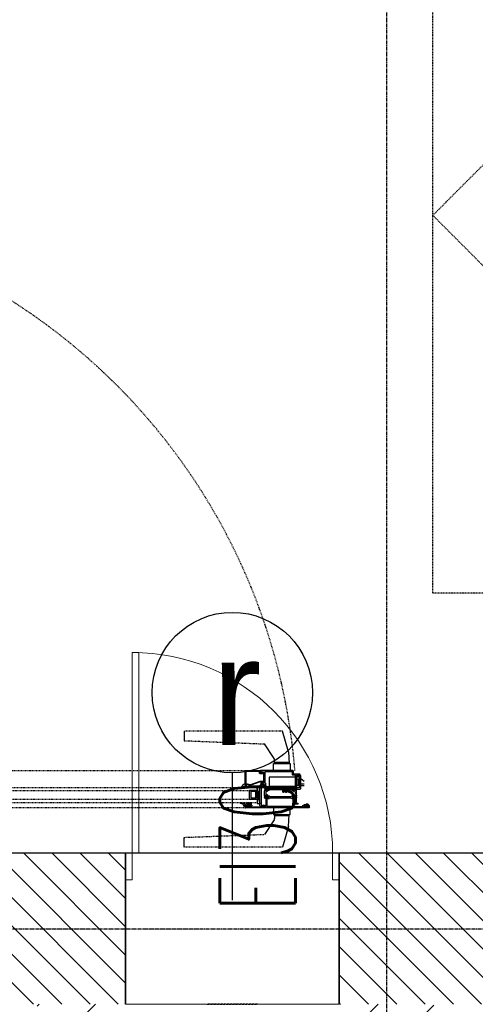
# Model space of a CAD drawing. Header units: millimetres. Extents: x 69081 to 158617, y -37521 to -9534.
# Tile 88 of 256: x 113775 to 113847, y -20561 to -20404. Entities that reach past the tile are written whole.
import ezdxf
from ezdxf.lldxf.tags import DXFTag

# ---------------------------------------------------------------- set-up
doc = ezdxf.new("R2010")
doc.units = ezdxf.units.MM
for name, pattern in [('DO', [0.8, 0.6, -0.1, 0, -0.1]), ('DP', [0.5, 0.3, -0.2]), ('KRE-SR', [0.2, 0.12, -0.08]), ('MP', [0.25, 0.15, -0.1])]:
    doc.linetypes.add(name, pattern=pattern)
for name, color, linetype in [('_A-opisy', 51, 'Continuous'), ('A-----SZ', 8, 'Continuous'), ('A-OSI', 8, 'DO'), ('A-SCI', 7, 'Continuous'), ('B-widok', 9, 'Continuous'), ('BA_drz', 7, 'Continuous'), ('JS_p.poż.', 240, 'Continuous'), ('JS_PODCIĄGI', 1, 'DP'), ('R-----OP', 1, 'Continuous'), ('RI-PROFILE', 8, 'Continuous')]:
    doc.layers.add(name, color=color, linetype=linetype)
for name, color, linetype, lineweight in [('_A-stolarka', 72, 'Continuous', 9), ('_A-ściany', 141, 'Continuous', 35), ('A-DRZ-SY', 7, 'Continuous', 25)]:
    doc.layers.add(name, color=color, linetype=linetype, lineweight=lineweight)
doc.styles.add('Opisowy', font='arial.ttf')
doc.styles.add('ROMANS', font='romans.shx', dxfattribs={"height": 1})
doc.styles.add('SŁAWKA', font='simplex.shx', dxfattribs={"height": 12.5})
tags = doc.linetypes.add('KRE-DR', pattern=[0.1, 0.06, -0.04]).pattern_tags.tags
tags[6:7] = [DXFTag(74, 4), DXFTag(75, 0), DXFTag(340, '0'), DXFTag(46, 1.0), DXFTag(50, 0.0), DXFTag(44, 0.0), DXFTag(45, 0.0)]
tags[4:5] = [DXFTag(74, 4), DXFTag(75, 0), DXFTag(340, '0'), DXFTag(46, 1.0), DXFTag(50, 0.0), DXFTag(44, 0.0), DXFTag(45, 0.0)]

# ---------------------------------------------------------------- blocks, each defined once
blk = doc.blocks.new('osie')
at = {"layer": 'A-OSI'}
for p, q in [((19748.6, -41234.89), (19748.6, -43485.44)), ((17574.24, -43387.43), (20818.3, -43387.43))]:
    blk.add_line(p, q, dxfattribs=at)
blk = doc.blocks.new('rewizje małe')
at = {"layer": '_A-opisy', "color": 40}
blk.add_line((30513.18, -31215.64), (30513.18, -31235.83), dxfattribs=at)
blk.add_line((30513.18, -31215.64), (30513.18, -31235.83), dxfattribs=at)
blk.add_circle((30513.19, -31202.89), 12.75, dxfattribs=at)
at = {"layer": '_A-stolarka'}
for p, q in [((30497.25, -31227.33), (30497.25, -31196.51)), ((30497.25, -31196.51), (30498.31, -31196.51)), ((30497.25, -31228.39), (30497.25, -31196.51)), ((30498.31, -31196.51), (30498.31, -31228.39)), ((30497.25, -31228.39), (30497.25, -31227.33)), ((30496.19, -31228.39), (30497.25, -31228.39)), ((30496.19, -31232.64), (30496.19, -31228.39)), ((30496.19, -31228.39), (30497.25, -31228.39)), ((30497.25, -31228.39), (30497.25, -31232.64)), ((30498.31, -31228.39), (30497.25, -31228.39)), ((30529.12, -31228.39), (30529.12, -31228.39)), ((30529.12, -31228.39), (30529.12, -31232.64)), ((30530.19, -31228.39), (30529.12, -31228.39)), ((30530.19, -31232.64), (30530.19, -31228.39)), ((30497.25, -31232.64), (30496.19, -31232.64)), ((30529.12, -31232.64), (30530.19, -31232.64))]:
    blk.add_line(p, q, dxfattribs=at)
blk.add_arc((30497.25, -31228.39), 31.88, 0, 90, dxfattribs=at)
at = {"layer": '_A-ściany', "linetype": 'Continuous'}
for p, q in [((30496.18, -31228.39), (30496.18, -31252.39)), ((30530.18, -31228.39), (30530.18, -31252.39))]:
    blk.add_line(p, q, dxfattribs=at)
at = {"layer": '_A-ściany', "lineweight": 5}
for p, q in [((30530.18, -31228.39), (30496.18, -31228.39)), ((30530.18, -31252.39), (30496.18, -31252.39))]:
    blk.add_line(p, q, dxfattribs=at)
at = {"layer": 'JS_PODCIĄGI', "color": 4}
for p, q in [((30517.17, -31252.39), (30509.2, -31252.39)), ((30509.2, -31252.39), (30517.17, -31252.39))]:
    blk.add_line(p, q, dxfattribs=at)
at = {"layer": '_A-opisy', "color": 40, "insert": (30483.07, -31194.21), "char_height": 17, "attachment_point": 1, "style": 'Opisowy'}
blk.add_mtext_dynamic_manual_height_columns('\\pxqc;r', width=61.6239, gutter_width=1.06, heights=[0], dxfattribs=at)
blk = doc.blocks.new('PDKŁ')
for p, q in [((3.9, 12.5), (0, -12.5)), ((0, 12.5), (3.9, -12.5))]:
    blk.add_line(p, q)
blk.add_lwpolyline([(3.9, 12.5), (3.9, -12.5), (0, -12.5), (0, 12.5), (3.9, 12.5)])
blk = doc.blocks.new('d 90+45')
at = {"layer": 'RI-PROFILE', "linetype": 'KRE-SR'}
for p, q in [((31375.95, -30915.48), (31360.32, -30915.48)), ((31360.32, -30917.01), (31373.07, -30917.53)), ((31291.05, -30921.76), (31370.05, -30921.76)), ((31289.16, -30926.3), (31371.95, -30926.3)), ((31371.95, -30926.9), (31289.16, -30926.9)), ((31370.05, -30927.66), (31291.05, -30927.66)), ((31360.32, -30932.37), (31373.07, -30931.89)), ((31375.95, -30933.94), (31360.32, -30933.94))]:
    blk.add_line(p, q, dxfattribs=at)
at = {"layer": 'RI-PROFILE', "linetype": 'KRE-DR'}
for p, q in [((31360.32, -30915.48), (31360.32, -30917.01)), ((31376.92, -30918.76), (31375.95, -30915.48)), ((31374.63, -30919.86), (31373.07, -30917.53)), ((31376.92, -30918.76), (31377.03, -30920.66)), ((31376.92, -30918.76), (31377.03, -30920.66)), ((31374.55, -30921.76), (31374.55, -30920.66)), ((31374.55, -30920.66), (31374.68, -30920.66)), ((31374.68, -30920.66), (31374.7, -30920.03)), ((31374.68, -30920.66), (31374.7, -30920.03)), ((31374.68, -30920.66), (31377.03, -30920.66)), ((31377.02, -30920.48), (31374.69, -30920.48)), ((31377.02, -30920.48), (31374.69, -30920.48)), ((31375.4, -30920.66), (31376.3, -30920.66)), ((31377.03, -30920.66), (31377.15, -30920.66)), ((31377.15, -30920.66), (31377.15, -30921.76)), ((31374.55, -30927.66), (31374.55, -30928.76)), ((31377.15, -30928.76), (31377.15, -30927.66)), ((31374.63, -30929.56), (31373.07, -30931.89)), ((31374.55, -30928.76), (31374.68, -30928.76)), ((31374.68, -30928.76), (31374.7, -30929.39)), ((31374.68, -30928.76), (31374.7, -30929.39)), ((31374.68, -30928.76), (31377.03, -30928.76)), ((31377.02, -30928.94), (31374.69, -30928.94)), ((31377.02, -30928.94), (31374.69, -30928.94)), ((31376.92, -30930.66), (31377.03, -30928.76)), ((31376.92, -30930.66), (31377.03, -30928.76)), ((31377.03, -30928.76), (31377.15, -30928.76)), ((31376.92, -30930.66), (31375.95, -30933.94)), ((31360.32, -30933.94), (31360.32, -30932.37))]:
    blk.add_line(p, q, dxfattribs=at)
at = {"layer": 'RI-PROFILE'}
for p, q in [((31378.1, -30924.22), (31378.1, -30923.07)), ((31378.1, -30923.07), (31378.65, -30923.07)), ((31378.65, -30924.06), (31378.65, -30923.14)), ((31379.4, -30923.48), (31378.85, -30923.05)), ((31378.85, -30923.32), (31378.85, -30923.32)), ((31378.85, -30923.88), (31379.4, -30923.88)), ((31378.85, -30923.88), (31378.85, -30923.88)), ((31373.85, -30924.22), (31378.1, -30924.22)), ((31378.65, -30924.12), (31378.1, -30924.12)), ((31378.85, -30924.15), (31379.4, -30924.15)), ((31371.95, -30926.3), (31371.95, -30926.9))]:
    blk.add_line(p, q, dxfattribs=at)
at = {"layer": 'RI-PROFILE', "linetype": 'KRE-DR'}
for points in [[(31374.55, -30920.66), (31374.68, -30920.66), (31377.03, -30920.66), (31377.15, -30920.66), (31377.15, -30921.76), (31374.55, -30921.76)], [(31374.68, -30928.76), (31377.03, -30928.76), (31377.15, -30928.76), (31377.15, -30927.66), (31374.55, -30927.66), (31374.55, -30928.76)]]:
    blk.add_lwpolyline(points, close=True, dxfattribs=at)
at = {"layer": 'RI-PROFILE'}
for points in [[(31370.13, -30923.76, 0.287858), (31370.16, -30923.81), (31370.73, -30923.96), (31370.93, -30923.96), (31372.41, -30923.44), (31372.87, -30923.44, -0.459407), (31372.92, -30923.5, -0.329042), (31372.65, -30923.74), (31372.65, -30923.66, -0.256151), (31372.67, -30923.63), (31372.68, -30923.62, 0.632112), (31372.65, -30923.56), (31372.43, -30923.56), (31370.95, -30924.08), (31370.72, -30924.08), (31370.49, -30924.02), (31370.19, -30923.94), (31370.19, -30924.08), (31370.05, -30924.08, -0.418945), (31370, -30924.03), (31370, -30921.81, -0.414214), (31370.05, -30921.76), (31372.45, -30921.76, -0.414214), (31372.5, -30921.81), (31372.5, -30921.89, -0.287257), (31372.49, -30921.93), (31372.47, -30921.95, 0.267249), (31372.45, -30921.98), (31372.45, -30922.16), (31372.6, -30922.16), (31372.6, -30922.15), (31372.7, -30922.12), (31372.85, -30922.2), (31372.85, -30922.23), (31372.85, -30922.23), (31372.85, -30922.23, -0.454319), (31372.8, -30922.28), (31372.45, -30922.28, -0.462511), (31372.32, -30922.15), (31372.32, -30921.94, 0.416568), (31372.27, -30921.89), (31370.3, -30921.91, 0.405463), (31370.15, -30922.06)], [(31376.2, -30925.1, -0.112813), (31376.15, -30925.04), (31376.13, -30925.06, -0.272961), (31376.13, -30924.85), (31376.15, -30924.87, -0.14588), (31376.22, -30924.8), (31376.2, -30924.78, -0.273255), (31376.4, -30924.78), (31376.39, -30924.8, -0.14598), (31376.46, -30924.87), (31376.48, -30924.85, -0.272863), (31376.48, -30925.06), (31376.46, -30925.04, -0.112856), (31376.41, -30925.1, 0.386415), (31376.4, -30925.12), (31376.43, -30925.17, 0.530912), (31376.59, -30925.18, 0.263412), (31376.64, -30924.82, -0.527237), (31376.69, -30924.76), (31377.35, -30924.76), (31377.46, -30924.86, 0.198435), (31377.49, -30924.88), (31377.64, -30924.88), (31377.64, -30924.84), (31377.57, -30924.71, -0.131589), (31377.57, -30924.7), (31377.57, -30924.65, -0.414214), (31377.59, -30924.63), (31378.02, -30924.63, -0.606807), (31378.04, -30924.67), (31377.93, -30924.84, 0.629353), (31377.91, -30924.87), (31378.17, -30924.98, 0.536162), (31378.2, -30924.96), (31378.2, -30924.85, 0.197654), (31378.19, -30924.84), (31378.16, -30924.8, -0.205169), (31378.15, -30924.79, -0.106092), (31378.2, -30924.58), (31378.2, -30923.65), (31378.15, -30923.6), (31378.2, -30923.55), (31378.2, -30922.5), (31378.7, -30922.5, 0.414214), (31378.75, -30922.45), (31378.75, -30922.39, 0.414214), (31378.7, -30922.34), (31377.75, -30922.34, -0.414292), (31377.7, -30922.29), (31377.7, -30921.91, 0.414292), (31377.55, -30921.76), (31372.55, -30921.76, 0.414214), (31372.5, -30921.81), (31372.5, -30922.12), (31372.57, -30922.16, 0.199244), (31372.59, -30922.16), (31372.65, -30922.14), (31372.65, -30921.94), (31372.95, -30921.94), (31372.95, -30922.83), (31372.98, -30922.86), (31372.95, -30922.89), (31372.95, -30923.8), (31372.65, -30923.8), (31372.65, -30923.58, 0.577388), (31372.62, -30923.56), (31372.5, -30923.63), (31372.5, -30923.8, 0.414214), (31372.67, -30923.96), (31373.09, -30923.96), (31373.09, -30924.58, -0.106121), (31373.14, -30924.79, -0.205169), (31373.14, -30924.8), (31373.11, -30924.84, 0.197654), (31373.1, -30924.85), (31373.1, -30924.96, 0.536162), (31373.13, -30924.98), (31373.38, -30924.87, 0.626446), (31373.36, -30924.84), (31373.25, -30924.67, -0.606807), (31373.28, -30924.63), (31373.71, -30924.63, -0.414214), (31373.73, -30924.65), (31373.73, -30924.7, -0.131589), (31373.73, -30924.71), (31373.65, -30924.84), (31373.65, -30924.88), (31373.8, -30924.88, 0.198435), (31373.84, -30924.86), (31373.94, -30924.76), (31375.92, -30924.76, -0.527301), (31375.96, -30924.82, 0.263181), (31376.01, -30925.18, 0.530303), (31376.18, -30925.17), (31376.21, -30925.12, 0.387107)], [(31373.9, -30924.58), (31377.4, -30924.58, -0.33408), (31377.57, -30924.45), (31378.02, -30924.45), (31378.02, -30922.5), (31377.67, -30922.5, -0.414214), (31377.52, -30922.35), (31377.52, -30921.94), (31373.13, -30921.94), (31373.13, -30923.73), (31373.17, -30923.73, -0.414214), (31373.27, -30923.83), (31373.27, -30924.45), (31373.27, -30924.45), (31373.73, -30924.45, -0.333959)], [(31370.52, -30924.46), (31370.43, -30924.47, -1), (31370.36, -30924.4, -0.221584), (31370.39, -30924.38), (31370.48, -30924.36), (31370.54, -30924.33), (31370.55, -30924.32), (31370.55, -30924.31, 0.175319), (31370.08, -30924.44), (31369.98, -30924.47), (31369.92, -30924.47, -1), (31369.85, -30924.42, -0.317302), (31369.88, -30924.38), (31369.96, -30924.37), (31370.03, -30924.34), (31370.05, -30924.33), (31370.05, -30924.32), (31370.05, -30924.31, 0.074745), (31369.41, -30924.47, -1), (31369.35, -30924.42, -0.20561), (31369.37, -30924.4, 0.095737), (31369.81, -30923.9, -0.250819), (31370, -30923.83), (31370, -30924.08), (31370.24, -30924.08), (31370.28, -30924.08), (31370.28, -30923.97), (31370.35, -30923.98), (31370.72, -30924.07, -0.13918), (31371.16, -30924.35, -0.962884), (31371.07, -30924.43, 0.084626), (31370.88, -30924.39, 0.323058), (31370.67, -30924.41), (31370.62, -30924.43), (31370.6, -30924.44, -0.058863)], [(31372.87, -30927.37, 0.638068), (31372.9, -30927.35), (31372.9, -30927.28, -1.146176), (31373, -30927.28), (31373, -30927.39), (31373.04, -30927.39), (31373.09, -30927.39), (31373.09, -30927.44), (31373.09, -30927.48), (31373.04, -30927.48), (31372.81, -30927.48), (31372.77, -30927.48), (31372.74, -30927.47), (31372.48, -30927.4, -0.351665), (31372.34, -30927.21), (31372.34, -30924.24, -0.362129), (31372.48, -30924.04), (31372.74, -30923.97), (31372.77, -30923.96), (31372.81, -30923.96), (31373.04, -30923.96, -0.99031), (31373.04, -30924.05), (31373, -30924.05), (31373, -30924.16, -1.11146), (31372.9, -30924.16), (31372.9, -30924.09, 0.655905), (31372.87, -30924.07), (31372.73, -30924.12, 0.31307), (31372.57, -30924.35), (31372.57, -30927.09, 0.342952), (31372.73, -30927.32)], [(31378.85, -30924.6), (31378.85, -30922.6, 0.273495), (31378.8, -30922.51), (31378.75, -30922.5), (31378.2, -30922.5), (31378.2, -30922.7), (31378.65, -30922.7), (31378.65, -30924.5), (31378.2, -30924.5), (31378.2, -30924.7), (31378.75, -30924.7, 0.38842)], [(31377.7, -30924.63), (31377.59, -30924.63, 0.459063), (31377.57, -30924.65), (31377.57, -30924.7), (31377.66, -30924.85, -0.13166), (31377.66, -30924.87), (31377.66, -30924.88, 0.340635), (31377.82, -30925.1), (31378, -30925.14), (31378, -30925.51), (31377.82, -30925.56, 0.340635), (31377.66, -30925.77), (31377.66, -30925.78, -0.13166), (31377.66, -30925.8), (31377.57, -30925.95), (31377.57, -30926, 0.414214), (31377.59, -30926.03), (31377.7, -30926.03, 0.414214), (31377.73, -30926), (31377.73, -30925.98, -1.657677), (31377.83, -30925.98), (31377.83, -30926, 0.414214), (31377.86, -30926.03), (31377.97, -30926.03, 0.414214), (31377.99, -30926), (31377.99, -30925.96, 0.177104), (31377.99, -30925.95), (31377.9, -30925.79), (31377.9, -30925.74), (31378.16, -30925.67, 0.340697), (31378.2, -30925.63), (31378.2, -30925.03, 0.308868), (31378.16, -30924.98), (31377.9, -30924.91), (31377.9, -30924.86), (31377.99, -30924.7, -0.02896), (31377.99, -30924.69), (31377.99, -30924.65, 0.440048), (31377.97, -30924.63), (31377.86, -30924.63, 0.443383), (31377.83, -30924.65), (31377.83, -30924.67, -1.657677), (31377.73, -30924.67), (31377.73, -30924.65, 0.44283)], [(31370.02, -30927.08), (31370.2, -30927.08, 0.414214), (31370.22, -30927.06), (31370.22, -30926.92, -0.414214), (31370.24, -30926.9), (31370.32, -30926.9, -0.414214), (31370.34, -30926.92), (31370.34, -30927.06, 0.414214), (31370.36, -30927.08), (31370.42, -30927.08, 0.414214), (31370.44, -30927.06), (31370.44, -30926.92, -0.414214), (31370.46, -30926.9), (31370.54, -30926.9, -0.414214), (31370.56, -30926.92), (31370.56, -30927.06, 0.414214), (31370.58, -30927.08), (31370.64, -30927.08, 0.414214), (31370.66, -30927.06), (31370.66, -30926.92, -0.414208), (31370.68, -30926.9), (31370.76, -30926.9, -0.414219), (31370.78, -30926.92), (31370.78, -30927.06, 0.414214), (31370.8, -30927.08), (31370.86, -30927.08, 0.414214), (31370.88, -30927.06), (31370.88, -30926.92, -0.413901), (31370.9, -30926.9), (31370.98, -30926.9, -0.410424), (31371, -30926.92), (31371, -30927.28), (31370.75, -30927.28), (31370.75, -30927.28), (31370.75, -30927.37), (31370.8, -30927.4, -0.392584), (31370.81, -30927.44), (31370.72, -30927.52), (31370.28, -30927.52), (31370.2, -30927.44, -0.342583), (31370.2, -30927.4), (31370.25, -30927.37), (31370.25, -30927.28), (31369.98, -30927.28), (31369.98, -30927.5), (31369.89, -30927.47), (31369.71, -30927.12, 0.146205), (31369.59, -30927.05), (31369.52, -30927.03), (31369.36, -30927), (31369.3, -30926.99, -0.694648), (31369.33, -30926.9), (31369.49, -30926.9), (31369.61, -30926.91, -0.091297), (31369.88, -30926.99), (31369.97, -30927.07, 0.148233)], [(31380.2, -30927.61, -0.414214), (31380.15, -30927.66), (31370.05, -30927.66, -0.414214), (31370, -30927.61), (31370, -30927.33, -0.414214), (31370.05, -30927.28), (31370.21, -30927.28, -0.99805), (31370.21, -30927.36), (31370.12, -30927.36), (31370.12, -30927.47, 0.414214), (31370.17, -30927.52), (31370.83, -30927.52, 0.414214), (31370.88, -30927.47), (31370.88, -30927.36), (31370.88, -30927.36), (31370.79, -30927.36, -0.998176), (31370.79, -30927.28), (31371.06, -30927.28, -1.000716), (31371.06, -30927.36), (31371, -30927.36), (31371, -30927.43, 0.414214), (31371.05, -30927.48), (31371.1, -30927.48), (31371.1, -30927.5), (31373.12, -30927.48, 0.412055), (31373.14, -30927.46), (31373.14, -30927.36), (31373.08, -30927.36), (31373.08, -30927.28), (31373.12, -30927.28, -0.43156), (31373.24, -30927.41, 0.43156), (31373.29, -30927.46), (31373.3, -30927.46, 0.414214), (31373.35, -30927.41), (31373.35, -30926.84), (31373.38, -30926.81), (31373.35, -30926.78), (31373.35, -30926.69), (31373.38, -30926.66), (31373.35, -30926.63), (31373.35, -30926.19), (31373.25, -30926.19, -0.268304), (31373.11, -30926.11), (31373.1, -30926.08, -0.250573), (31373.1, -30926.06, 0.103677), (31373.14, -30925.86, 0.205169), (31373.14, -30925.85), (31373.11, -30925.82, -0.197654), (31373.1, -30925.8), (31373.1, -30925.69, -0.536162), (31373.13, -30925.67), (31373.39, -30925.78, -1.096781), (31373.37, -30925.81), (31373.25, -30925.98, 0.606807), (31373.28, -30926.03), (31373.71, -30926.03, 0.414214), (31373.73, -30926.01), (31373.73, -30925.95, 0.131589), (31373.73, -30925.94), (31373.65, -30925.82), (31373.65, -30925.78), (31373.8, -30925.78, -0.198435), (31373.84, -30925.79), (31373.94, -30925.9), (31377.35, -30925.9), (31377.46, -30925.79, -0.198435), (31377.49, -30925.78), (31377.64, -30925.78), (31377.64, -30925.82), (31377.57, -30925.94, 0.131589), (31377.57, -30925.95), (31377.57, -30926.01, 0.414214), (31377.59, -30926.03), (31378.02, -30926.03, 0.606807), (31378.04, -30925.98), (31377.93, -30925.81, -1.096781), (31377.91, -30925.78), (31378.17, -30925.67, -0.536162), (31378.2, -30925.69), (31378.2, -30925.8, -0.197654), (31378.19, -30925.82), (31378.16, -30925.85, 0.205169), (31378.15, -30925.86, 0.103677), (31378.2, -30926.06, -0.250573), (31378.2, -30926.08), (31378.18, -30926.11, -0.268304), (31378.04, -30926.19), (31377.8, -30926.19), (31377.8, -30926.63), (31377.77, -30926.66), (31377.8, -30926.69), (31377.8, -30926.78), (31377.77, -30926.81), (31377.8, -30926.84), (31377.8, -30926.93), (31378.35, -30926.93, -0.414214), (31378.4, -30926.98), (31378.4, -30927.04, -0.414165), (31378.35, -30927.09), (31377.75, -30927.09), (31377.75, -30927.09), (31377.75, -30927.09), (31377.75, -30927.09), (31377.75, -30927.09), (31377.74, -30927.09), (31377.74, -30927.09), (31377.74, -30927.09), (31377.74, -30927.09), (31377.74, -30927.09), (31377.74, -30927.09), (31377.74, -30927.09), (31377.73, -30927.09), (31377.73, -30927.09), (31377.73, -30927.09), (31377.73, -30927.09), (31377.73, -30927.09), (31377.73, -30927.09), (31377.73, -30927.09), (31377.72, -30927.09), (31377.72, -30927.1), (31377.72, -30927.1), (31377.72, -30927.1), (31377.72, -30927.1), (31377.72, -30927.1), (31377.72, -30927.1), (31377.72, -30927.1), (31377.71, -30927.1), (31377.71, -30927.11), (31377.71, -30927.11), (31377.71, -30927.11), (31377.71, -30927.11), (31377.71, -30927.11), (31377.71, -30927.11), (31377.71, -30927.11), (31377.71, -30927.12), (31377.71, -30927.12), (31377.71, -30927.12), (31377.71, -30927.12), (31377.71, -30927.12), (31377.7, -30927.12), (31377.7, -30927.12), (31377.7, -30927.13), (31377.7, -30927.13), (31377.7, -30927.13), (31377.7, -30927.13), (31377.7, -30927.13), (31377.7, -30927.13), (31377.7, -30927.13), (31377.7, -30927.14), (31377.7, -30927.14), (31377.7, -30927.43, 0.414214), (31377.75, -30927.48), (31379.15, -30927.48, 0.414214), (31379.2, -30927.43), (31379.2, -30927.33, -0.414214), (31379.25, -30927.28), (31379.41, -30927.28, -0.998203), (31379.41, -30927.36), (31379.32, -30927.36), (31379.32, -30927.47, 0.414214), (31379.37, -30927.52), (31380.03, -30927.52, 0.414214), (31380.08, -30927.47), (31380.08, -30927.36), (31379.99, -30927.36), (31379.99, -30927.28), (31380.15, -30927.28, -0.414214), (31380.2, -30927.33)], [(31379.97, -30927.36, -0.767684), (31379.99, -30927.28), (31380.01, -30927.28, 0.085146), (31380.02, -30927.28, 0.196823), (31380.06, -30927.22, 0.478694), (31379.99, -30927.09), (31379.8, -30927.09), (31379.8, -30927.09, 0.174661), (31379.73, -30927.11), (31379.72, -30927.12), (31379.68, -30927.15), (31379.68, -30927.15), (31379.57, -30927.18, -0.068397), (31379.5, -30927.18), (31379.49, -30927.18, 0.170232), (31379.36, -30927.23, 0.665595), (31379.38, -30927.28), (31379.41, -30927.28, -0.766536), (31379.43, -30927.36), (31379.39, -30927.38, 0.60612), (31379.39, -30927.43), (31379.48, -30927.48), (31379.5, -30927.48), (31379.91, -30927.48), (31379.93, -30927.48), (31380.02, -30927.43, 0.606131), (31380.02, -30927.38)], [(31379.71, -30927.24), (31379.79, -30927.16, -0.18506), (31379.85, -30927.14), (31379.98, -30927.14), (31380, -30927.15), (31380, -30927.17), (31379.99, -30927.19), (31379.97, -30927.2), (31379.96, -30927.2), (31379.94, -30927.2), (31379.91, -30927.23), (31379.88, -30927.27), (31379.86, -30927.32), (31379.85, -30927.34, -0.433179), (31379.72, -30927.36, -0.420657), (31379.71, -30927.24, 1.025064)]]:
    blk.add_lwpolyline(points, format="xyb", close=True, dxfattribs=at)
for points in [[(31378.65, -30922.82), (31373.85, -30922.82), (31373.85, -30924.37), (31378.65, -30924.37)], [(31378.65, -30923.14), (31378.4, -30923.14), (31378.4, -30924.06), (31378.65, -30924.06)]]:
    blk.add_lwpolyline(points, dxfattribs=at)
at = {"layer": 'RI-PROFILE', "linetype": 'KRE-SR'}
blk.add_lwpolyline([(31289.16, -30924.9), (31371.95, -30924.9), (31371.95, -30924.5), (31289.16, -30924.5)], dxfattribs=at)
at = {"layer": 'RI-PROFILE'}
for points in [[(31370.65, -30924.9), (31370.65, -30926.3), (31371.95, -30926.3), (31371.95, -30924.9)], [(31371.7, -30926.1), (31371.7, -30925.1), (31370.9, -30925.1), (31370.9, -30926.1)]]:
    blk.add_lwpolyline(points, close=True, dxfattribs=at)
for points in [[(31373.31, -30925.95), (31373.39, -30925.79), (31373.4, -30925.74), (31373.14, -30925.67, -0.340697), (31373.1, -30925.63), (31373.1, -30925.03, -0.340697), (31373.14, -30924.98), (31373.4, -30924.91), (31373.39, -30924.86), (31373.31, -30924.7), (31373.31, -30924.7), (31373.31, -30924.7), (31373.31, -30924.7), (31373.31, -30924.7), (31373.31, -30924.7), (31373.31, -30924.7), (31373.31, -30924.7), (31373.31, -30924.7), (31373.31, -30924.7), (31373.3, -30924.7), (31373.3, -30924.7), (31373.3, -30924.7), (31373.3, -30924.7), (31373.3, -30924.7), (31373.3, -30924.7), (31373.3, -30924.7), (31373.3, -30924.7), (31373.3, -30924.7), (31373.3, -30924.7), (31373.3, -30924.7), (31373.3, -30924.7), (31373.3, -30924.7), (31373.3, -30924.7), (31373.3, -30924.7), (31373.3, -30924.7), (31373.3, -30924.7), (31373.3, -30924.7), (31373.3, -30924.7), (31373.3, -30924.7), (31373.3, -30924.7), (31373.3, -30924.7), (31373.3, -30924.7), (31373.3, -30924.7), (31373.3, -30924.7), (31373.3, -30924.7), (31373.3, -30924.7), (31373.3, -30924.7), (31373.3, -30924.7), (31373.3, -30924.7), (31373.3, -30924.7), (31373.3, -30924.7), (31373.3, -30924.7), (31373.3, -30924.7), (31373.3, -30924.7), (31373.3, -30924.7), (31373.3, -30924.7), (31373.3, -30924.7), (31373.3, -30924.69), (31373.3, -30924.69), (31373.3, -30924.69), (31373.3, -30924.65, -0.440048), (31373.33, -30924.63), (31373.44, -30924.63, -0.443383), (31373.46, -30924.65), (31373.46, -30924.67, 1.657677), (31373.57, -30924.67), (31373.57, -30924.65, -0.44283), (31373.59, -30924.63), (31373.7, -30924.63, -0.459063), (31373.73, -30924.65), (31373.73, -30924.7), (31373.64, -30924.85, 0.13166), (31373.64, -30924.87), (31373.64, -30924.88, -0.340635), (31373.47, -30925.1), (31373.3, -30925.14), (31373.3, -30925.51), (31373.47, -30925.56, -0.340635), (31373.64, -30925.77), (31373.64, -30925.78, 0.13166), (31373.64, -30925.8), (31373.73, -30925.95), (31373.73, -30926, -0.414214), (31373.7, -30926.03), (31373.59, -30926.03, -0.414214), (31373.57, -30926), (31373.57, -30925.98, 1.657677), (31373.46, -30925.98), (31373.46, -30926, -0.414214), (31373.44, -30926.03), (31373.33, -30926.03, -0.414214), (31373.3, -30926), (31373.3, -30925.96), (31373.3, -30925.96), (31373.3, -30925.96), (31373.3, -30925.96), (31373.3, -30925.96), (31373.3, -30925.96), (31373.3, -30925.96), (31373.3, -30925.96), (31373.3, -30925.96), (31373.3, -30925.95), (31373.3, -30925.95), (31373.3, -30925.95), (31373.3, -30925.95), (31373.3, -30925.95), (31373.3, -30925.95), (31373.3, -30925.95), (31373.3, -30925.95), (31373.3, -30925.95), (31373.3, -30925.95)], [(31377.57, -30926.93, 0.414214), (31377.52, -30926.98), (31377.52, -30927.48), (31373.53, -30927.48), (31373.53, -30926.21), (31373.73, -30926.21, 0.333915), (31373.9, -30926.08), (31377.4, -30926.08, 0.33369), (31377.57, -30926.21), (31377.62, -30926.21), (31377.62, -30926.21), (31377.62, -30926.28), (31377.62, -30926.93), (31377.57, -30926.93), (31377.57, -30926.93)], [(31370.44, -30927.25, 0.855905), (31370.44, -30927.4), (31370.56, -30927.4, 0.885646), (31370.56, -30927.25), (31370.44, -30927.25)]]:
    blk.add_lwpolyline(points, format="xyb", dxfattribs=at)
at = {"layer": 'RI-PROFILE', "linetype": 'KRE-SR'}
blk.add_arc((31280.4, -30929.74), 97.86, 4.6778, 90, dxfattribs=at)
at = {"layer": 'RI-PROFILE', "linetype": 'KRE-DR'}
for centre, start, end in [((31374.49, -30920.02), 358.7062, 49.8464), ((31374.49, -30920.02), 358.7062, 49.8464), ((31374.49, -30929.4), 310.1536, 1.2938)]:
    blk.add_arc(centre, 0.213, start, end, dxfattribs=at)
at = {"layer": 'RI-PROFILE'}
for p in [(31372.5, -30921.76), (31372.5, -30921.76), (31373, -30924.05), (31370, -30924.08), (31370, -30924.08), (31371.95, -30924.5), (31371.95, -30925.7), (31371.95, -30926.9), (31369.98, -30927.28), (31370, -30927.28), (31370, -30927.66), (31370.5, -30927.52), (31370.75, -30927.28), (31373, -30927.39), (31373.09, -30927.48), (31379.7, -30927.52)]:
    blk.add_point(p, dxfattribs=at)
at = {"layer": 'RI-PROFILE', "xscale": -0.09999999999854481, "yscale": 0.09999999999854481, "zscale": 0.09999999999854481, "rotation": 2.302158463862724e-11}
blk.add_blockref('PDKŁ', (31372.34, -30925.72), dxfattribs=at)
blk = doc.blocks.new('A$C253e2aa0')
at = {"layer": 'B-widok', "color": 1, "linetype": 'MP'}
blk.add_lwpolyline([(0, 60), (120, 60), (120, 0), (0, 0), (0, 60)], dxfattribs=at)
at = {"layer": 'B-widok', "linetype": 'MP'}
blk.add_lwpolyline([(0, 0), (60, 60), (120, 0)], dxfattribs=at)
at = {"layer": 'R-----OP', "ltscale": 10, "insert": (11.78, 9.11, 36538.02), "char_height": 6, "width": 4709.9909, "attachment_point": 1, "style": 'SŁAWKA'}
blk.add_mtext('{\\fArial|b0|i1|c0|p34;REWIZJE W SUFICIE GK}', dxfattribs=at)

msp = doc.modelspace()

# ---------------------------------------------------------------- hatches: boundary and pattern name
at = {"layer": 'A-----SZ'}
h = msp.add_hatch(dxfattribs=at)
h.set_pattern_fill('ANSI31', color=256, scale=2)
h.set_pattern_definition([(45, (77432.36, 11586.2524), (-4.4901281, 4.4901281), [])])
h.paths.add_polyline_path([(111471.1992, -19714.1903), (111466.7002, -19694.7029), (111455.0078, -19697.4023), (111459.5068, -19716.8897), (111502.2475, -19902.02), (111556.8122, -19889.4228), (111554.1128, -19877.7303), (111511.2405, -19887.6282)])
h.paths.add_polyline_path([(111908.6415, -20600.5941), (111739.3228, -20600.5941), (111708.7721, -20612.5941), (111908.6415, -20612.5941)])
h.paths.add_polyline_path([(111920.6415, -20560.5941), (111908.6415, -20561.5038), (111908.6415, -20688.5941), (111920.6415, -20688.5941)])
h.paths.add_polyline_path([(111920.6415, -20791.5941), (111908.6415, -20791.5941), (111908.6415, -20869.395), (111920.6415, -20878.9403)])
h.paths.add_polyline_path([(112115.6415, -20560.5941), (112100.6415, -20560.5941), (112100.6415, -21261.5941), (112115.6415, -21261.5941)])
h.paths.add_polyline_path([(112297.6415, -20560.5941), (112285.6415, -20560.5941), (112285.6415, -20678.5941), (112297.6415, -20678.5941)])
h.paths.add_polyline_path([(112409.6415, -20560.5941), (112397.6415, -20560.5941), (112397.6415, -20660.5941), (112445.6415, -20660.5941), (112445.6415, -20648.5941), (112409.6415, -20648.5941)])
h.paths.add_polyline_path([(112508.6415, -20560.5941), (112496.6415, -20560.5941), (112496.6415, -20648.5941), (112460.6415, -20648.5941), (112460.6415, -20660.5941), (112508.6415, -20660.5941)])
h.paths.add_polyline_path([(112460.6415, -20648.5941), (112445.6415, -20648.5941), (112445.6415, -21261.5941), (112460.6415, -21261.5941)])
h.paths.add_polyline_path([(112445.6415, -20800.5941), (112297.6415, -20800.5941), (112297.6415, -20781.5941), (112285.6415, -20781.5941), (112285.6415, -20812.5941), (112445.6415, -20812.5941)])
h.paths.add_polyline_path([(112620.6415, -20781.5941), (112608.6415, -20781.5941), (112608.6415, -20800.5941), (112460.6415, -20800.5941), (112460.6415, -20812.5941), (112620.6415, -20812.5941)])
h.paths.add_polyline_path([(112620.6415, -20560.5941), (112608.6415, -20560.5941), (112608.6415, -20678.5941), (112620.6415, -20678.5941)])
h.paths.add_polyline_path([(112805.6415, -20560.5941), (112790.6415, -20560.5941), (112790.6415, -21261.5941), (112805.6415, -21261.5941)])
h.paths.add_polyline_path([(112987.6415, -20560.5941), (112975.6415, -20560.5941), (112975.6415, -20678.5941), (112987.6415, -20678.5941)])
h.paths.add_polyline_path([(112987.6415, -20779.5941), (112975.6415, -20779.5941), (112975.6415, -20812.5941), (113135.6415, -20812.5941), (113135.6415, -20800.5941), (112987.6415, -20800.5941)])
h.paths.add_polyline_path([(113099.6415, -20560.5941), (113087.6415, -20560.5941), (113087.6415, -20660.5941), (113135.6415, -20660.5941), (113135.6415, -20648.5941), (113099.6415, -20648.5941)])
h.paths.add_polyline_path([(113150.6415, -20648.5941), (113135.6415, -20648.5941), (113135.6415, -21261.5941), (113150.6415, -21261.5941)])
h.paths.add_polyline_path([(113198.6415, -20560.5941), (113186.6415, -20560.5941), (113186.6415, -20648.5941), (113150.6415, -20648.5941), (113150.6415, -20660.5941), (113198.6415, -20660.5941)])
h.paths.add_polyline_path([(113310.6415, -20560.5941), (113298.6415, -20560.5941), (113298.6415, -20678.5941), (113310.6415, -20678.5941)])
h.paths.add_polyline_path([(113310.6415, -20779.5941), (113298.6415, -20779.5941), (113298.6415, -20800.5941), (113150.6415, -20800.5941), (113150.6415, -20812.5941), (113310.6415, -20812.5941)])
h.paths.add_polyline_path([(113495.6415, -20560.5941), (113480.6415, -20560.5941), (113480.6415, -21261.5941), (113495.6415, -21261.5941)])
h.paths.add_polyline_path([(113840.6415, -20560.5941), (113825.6415, -20560.5941), (113825.6415, -21261.5941), (113840.6415, -21261.5941)])
h.paths.add_polyline_path([(113825.6415, -20648.5941), (113789.6415, -20648.5941), (113789.6415, -20560.5941), (113777.6415, -20560.5941), (113777.6415, -20660.5941), (113825.6415, -20660.5941)])
h.paths.add_polyline_path([(113677.6415, -20560.5941), (113665.6415, -20560.5941), (113665.6415, -20678.5941), (113677.6415, -20678.5941)])
h.paths.add_polyline_path([(113677.6415, -20781.5941), (113665.6415, -20781.5941), (113665.6415, -20812.5941), (113825.6415, -20812.5941), (113825.6415, -20800.5941), (113677.6415, -20800.5941)])
h.paths.add_polyline_path([(114226.1415, -20560.5941), (114214.1415, -20560.5941), (114214.1415, -20688.5941), (114226.1415, -20688.5941)])
h.paths.add_polyline_path([(114237.1415, -20346.5941), (114217.1415, -20346.5941), (114217.1415, -20358.5941), (114225.1415, -20358.5941), (114225.1415, -20536.5941), (114237.1415, -20536.5941)])
h.paths.add_polyline_path([(114114.1415, -20346.5941), (114020.1415, -20346.5941), (114020.1415, -20358.5941), (114114.1415, -20358.5941)])
h = msp.add_hatch(dxfattribs=at)
h.set_pattern_fill('ANSI31', color=256, angle=270)
h.set_pattern_definition([(315, (134304.583, 9115.9974), (2.24506402, 2.24506404), [])])
h.paths.add_polyline_path([(113791.6814, -20536.5849), (113791.6814, -20560.5849), (113657.6415, -20560.5941), (113657.6415, -20536.5941)])
h = msp.add_hatch(dxfattribs=at)
h.set_pattern_fill('ANSI31', color=256, angle=270)
h.set_pattern_definition([(315, (134474.583, 9115.9974), (2.24506402, 2.24506404), [])])
h.paths.add_polyline_path([(113879.6415, -20536.5849), (113879.6415, -20560.5849), (113825.6814, -20560.5849), (113825.6814, -20536.5849)])

# ---------------------------------------------------------------- linework, layer by layer
msp.add_lwpolyline([(111556.6836, -18844.1938), (111703.244, -18807.7598), (111981.0586, -20011.1069), (112126.2397, -19977.5892), (112217.3915, -20376.0176), (113845.1415, -20376.0176), (113845.1415, -18660.5941), (113996.1415, -18660.5941), (113996.1415, -20536.5941), (111947.4049, -20536.5941), (111556.4636, -18843.6979)])
at = {"layer": 'A-SCI', "color": 4}
msp.add_lwpolyline([(113879.6415, -20536.5941), (113657.6415, -20536.5941)], dxfattribs=at)

# ---------------------------------------------------------------- block references
at = {"layer": 'A-DRZ-SY', "color": 4}
msp.add_blockref('rewizje małe', (83295.4576, 10691.7953), dxfattribs=at)
at = {"layer": 'A-SCI', "color": 4}
msp.add_blockref('osie', (94084.5456, 22838.835), dxfattribs=at)
at = {"layer": 'B-widok', "rotation": 90}
msp.add_blockref('A$C253e2aa0', (113900.5025, -20495.2906, 289.1), dxfattribs=at)
at = {"layer": 'BA_drz'}
msp.add_blockref('d 90+45', (82440.6584, 10398.2881), dxfattribs=at)

# ---------------------------------------------------------------- texts
at = {"layer": 'JS_p.poż.', "ltscale": 0.02, "insert": (113806.6729, -20545.7841), "char_height": 12, "width": 260.223155, "attachment_point": 1, "rotation": 90, "style": 'ROMANS'}
msp.add_mtext('{\\W0.6;EI30}', dxfattribs=at)

doc.saveas('drawing.dxf')
